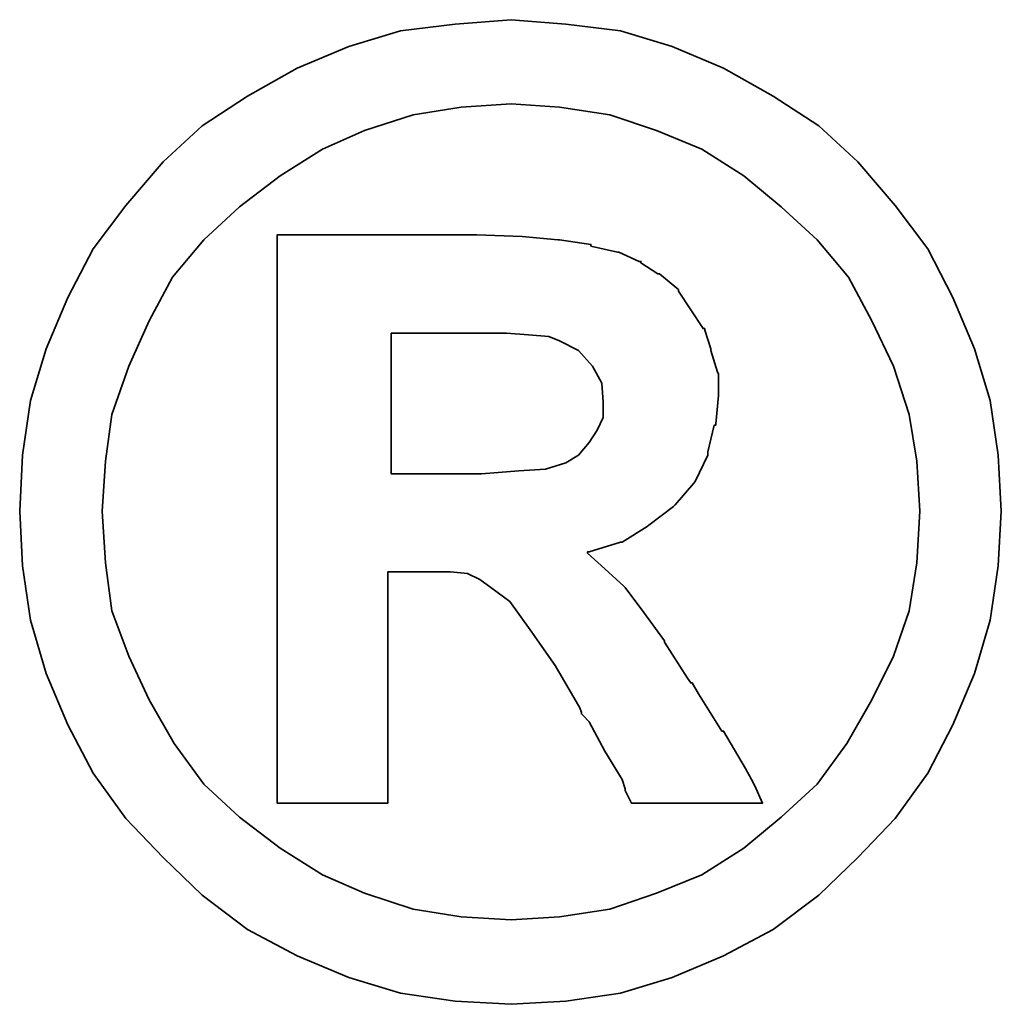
# Model space of a CAD drawing. Header units: millimetres. Extents: x -5 to 169, y -1 to 104.
# Tile 53 of 55: x 156.19 to 156.765, y 50.996 to 51.573. Entities that reach past the tile are written whole.
import ezdxf

# ---------------------------------------------------------------- set-up
doc = ezdxf.new("R2010")
doc.units = ezdxf.units.MM
doc.header["$LTSCALE"] = 0.1
doc.layers.add('layer 1', color=7, linetype='CONTINUOUS')

msp = doc.modelspace()

# ---------------------------------------------------------------- linework, layer by layer
at = {"layer": 'layer 1', "color": 0, "lineweight": 35}
for points, knots in [([(156.76547, 51.28531), (156.76547, 51.28531), (156.76357, 51.31817), (156.76357, 51.31817), (156.76357, 51.31817), (156.76357, 51.31817), (156.75899, 51.35018), (156.75899, 51.35018), (156.75899, 51.35018), (156.75899, 51.35018), (156.74985, 51.38048), (156.74985, 51.38048), (156.74985, 51.38048), (156.74985, 51.38048), (156.73708, 51.41059), (156.73708, 51.41059), (156.73708, 51.41059), (156.73708, 51.41059), (156.72241, 51.43898), (156.72241, 51.43898), (156.72241, 51.43898), (156.72241, 51.43898), (156.70336, 51.46451), (156.70336, 51.46451), (156.70336, 51.46451), (156.70336, 51.46451), (156.68144, 51.49004), (156.68144, 51.49004), (156.68144, 51.49004), (156.68144, 51.49004), (156.65858, 51.51119), (156.65858, 51.51119), (156.65858, 51.51119), (156.65858, 51.51119), (156.6319, 51.52853), (156.6319, 51.52853), (156.6319, 51.52853), (156.6319, 51.52853), (156.60275, 51.54492), (156.60275, 51.54492), (156.60275, 51.54492), (156.60275, 51.54492), (156.57265, 51.55768), (156.57265, 51.55768), (156.57265, 51.55768), (156.57265, 51.55768), (156.54235, 51.56683), (156.54235, 51.56683), (156.54235, 51.56683), (156.54235, 51.56683), (156.51034, 51.57064), (156.51034, 51.57064), (156.51034, 51.57064), (156.51034, 51.57064), (156.47833, 51.57331), (156.47833, 51.57331), (156.47833, 51.57331), (156.47833, 51.57331), (156.44556, 51.57064), (156.44556, 51.57064), (156.44556, 51.57064), (156.44556, 51.57064), (156.41355, 51.56683), (156.41355, 51.56683), (156.41355, 51.56683), (156.41355, 51.56683), (156.38325, 51.55768), (156.38325, 51.55768), (156.38325, 51.55768), (156.38325, 51.55768), (156.35305, 51.54492), (156.35305, 51.54492), (156.35305, 51.54492), (156.35305, 51.54492), (156.3238, 51.52853), (156.3238, 51.52853), (156.3238, 51.52853), (156.3238, 51.52853), (156.29732, 51.51119), (156.29732, 51.51119), (156.29732, 51.51119), (156.29732, 51.51119), (156.27445, 51.49004), (156.27445, 51.49004), (156.27445, 51.49004), (156.27445, 51.49004), (156.25254, 51.46451), (156.25254, 51.46451), (156.25254, 51.46451), (156.25254, 51.46451), (156.23339, 51.43898), (156.23339, 51.43898), (156.23339, 51.43898), (156.23339, 51.43898), (156.21872, 51.41059), (156.21872, 51.41059), (156.21872, 51.41059), (156.21872, 51.41059), (156.20586, 51.38048), (156.20586, 51.38048), (156.20586, 51.38048), (156.20586, 51.38048), (156.19671, 51.35018), (156.19671, 51.35018), (156.19671, 51.35018), (156.19671, 51.35018), (156.19214, 51.31817), (156.19214, 51.31817), (156.19214, 51.31817), (156.19214, 51.31817), (156.19042, 51.28531), (156.19042, 51.28531), (156.19042, 51.28531), (156.19042, 51.28531), (156.19214, 51.2533), (156.19214, 51.2533), (156.19214, 51.2533), (156.19214, 51.2533), (156.19671, 51.22138), (156.19671, 51.22138), (156.19671, 51.22138), (156.19671, 51.22138), (156.20586, 51.19023), (156.20586, 51.19023), (156.20586, 51.19023), (156.20586, 51.19023), (156.21872, 51.16012), (156.21872, 51.16012), (156.21872, 51.16012), (156.21872, 51.16012), (156.23339, 51.13183), (156.23339, 51.13183), (156.23339, 51.13183), (156.23339, 51.13183), (156.25254, 51.10515), (156.25254, 51.10515), (156.25254, 51.10515), (156.25254, 51.10515), (156.27445, 51.08229), (156.27445, 51.08229), (156.27445, 51.08229), (156.27445, 51.08229), (156.29732, 51.06037), (156.29732, 51.06037), (156.29732, 51.06037), (156.29732, 51.06037), (156.3238, 51.04027), (156.3238, 51.04027), (156.3238, 51.04027), (156.3238, 51.04027), (156.35305, 51.02474), (156.35305, 51.02474), (156.35305, 51.02474), (156.35305, 51.02474), (156.38325, 51.01198), (156.38325, 51.01198), (156.38325, 51.01198), (156.38325, 51.01198), (156.41355, 51.00283), (156.41355, 51.00283), (156.41355, 51.00283), (156.41355, 51.00283), (156.44556, 50.99826), (156.44556, 50.99826), (156.44556, 50.99826), (156.44556, 50.99826), (156.47833, 50.99635), (156.47833, 50.99635), (156.47833, 50.99635), (156.47833, 50.99635), (156.51034, 50.99826), (156.51034, 50.99826), (156.51034, 50.99826), (156.51034, 50.99826), (156.54235, 51.00283), (156.54235, 51.00283), (156.54235, 51.00283), (156.54235, 51.00283), (156.57265, 51.01198), (156.57265, 51.01198), (156.57265, 51.01198), (156.57265, 51.01198), (156.60275, 51.02474), (156.60275, 51.02474), (156.60275, 51.02474), (156.60275, 51.02474), (156.6319, 51.04027), (156.6319, 51.04027), (156.6319, 51.04027), (156.6319, 51.04027), (156.65858, 51.06037), (156.65858, 51.06037), (156.65858, 51.06037), (156.65858, 51.06037), (156.68144, 51.08229), (156.68144, 51.08229), (156.68144, 51.08229), (156.68144, 51.08229), (156.70336, 51.10515), (156.70336, 51.10515), (156.70336, 51.10515), (156.70336, 51.10515), (156.72241, 51.13183), (156.72241, 51.13183), (156.72241, 51.13183), (156.72241, 51.13183), (156.73708, 51.16012), (156.73708, 51.16012), (156.73708, 51.16012), (156.73708, 51.16012), (156.74985, 51.19023), (156.74985, 51.19023), (156.74985, 51.19023), (156.74985, 51.19023), (156.75899, 51.22138), (156.75899, 51.22138), (156.75899, 51.22138), (156.75899, 51.22138), (156.76357, 51.2533), (156.76357, 51.2533), (156.76357, 51.2533), (156.76357, 51.2533), (156.76547, 51.28531), (156.76547, 51.28531)], [0, 0, 0, 0, 0.017857, 0.017857, 0.017857, 0.017857, 0.035714, 0.035714, 0.035714, 0.035714, 0.053571, 0.053571, 0.053571, 0.053571, 0.071429, 0.071429, 0.071429, 0.071429, 0.089286, 0.089286, 0.089286, 0.089286, 0.107143, 0.107143, 0.107143, 0.107143, 0.125, 0.125, 0.125, 0.125, 0.142857, 0.142857, 0.142857, 0.142857, 0.160714, 0.160714, 0.160714, 0.160714, 0.178571, 0.178571, 0.178571, 0.178571, 0.196429, 0.196429, 0.196429, 0.196429, 0.214286, 0.214286, 0.214286, 0.214286, 0.232143, 0.232143, 0.232143, 0.232143, 0.25, 0.25, 0.25, 0.25, 0.267857, 0.267857, 0.267857, 0.267857, 0.285714, 0.285714, 0.285714, 0.285714, 0.303571, 0.303571, 0.303571, 0.303571, 0.321429, 0.321429, 0.321429, 0.321429, 0.339286, 0.339286, 0.339286, 0.339286, 0.357143, 0.357143, 0.357143, 0.357143, 0.375, 0.375, 0.375, 0.375, 0.392857, 0.392857, 0.392857, 0.392857, 0.410714, 0.410714, 0.410714, 0.410714, 0.428571, 0.428571, 0.428571, 0.428571, 0.446429, 0.446429, 0.446429, 0.446429, 0.464286, 0.464286, 0.464286, 0.464286, 0.482143, 0.482143, 0.482143, 0.482143, 0.5, 0.5, 0.5, 0.5, 0.517857, 0.517857, 0.517857, 0.517857, 0.535714, 0.535714, 0.535714, 0.535714, 0.553571, 0.553571, 0.553571, 0.553571, 0.571429, 0.571429, 0.571429, 0.571429, 0.589286, 0.589286, 0.589286, 0.589286, 0.607143, 0.607143, 0.607143, 0.607143, 0.625, 0.625, 0.625, 0.625, 0.642857, 0.642857, 0.642857, 0.642857, 0.660714, 0.660714, 0.660714, 0.660714, 0.678571, 0.678571, 0.678571, 0.678571, 0.696429, 0.696429, 0.696429, 0.696429, 0.714286, 0.714286, 0.714286, 0.714286, 0.732143, 0.732143, 0.732143, 0.732143, 0.75, 0.75, 0.75, 0.75, 0.767857, 0.767857, 0.767857, 0.767857, 0.785714, 0.785714, 0.785714, 0.785714, 0.803571, 0.803571, 0.803571, 0.803571, 0.821429, 0.821429, 0.821429, 0.821429, 0.839286, 0.839286, 0.839286, 0.839286, 0.857143, 0.857143, 0.857143, 0.857143, 0.875, 0.875, 0.875, 0.875, 0.892857, 0.892857, 0.892857, 0.892857, 0.910714, 0.910714, 0.910714, 0.910714, 0.928571, 0.928571, 0.928571, 0.928571, 0.946429, 0.946429, 0.946429, 0.946429, 0.964286, 0.964286, 0.964286, 0.964286, 0.982143, 0.982143, 0.982143, 0.982143, 1, 1, 1, 1]), ([(156.71784, 51.28531), (156.71784, 51.28531), (156.71603, 51.31455), (156.71603, 51.31455), (156.71603, 51.31455), (156.71603, 51.31455), (156.71155, 51.34199), (156.71155, 51.34199), (156.71155, 51.34199), (156.71155, 51.34199), (156.7024, 51.37038), (156.7024, 51.37038), (156.7024, 51.37038), (156.7024, 51.37038), (156.68964, 51.39687), (156.68964, 51.39687), (156.68964, 51.39687), (156.68964, 51.39687), (156.67592, 51.4224), (156.67592, 51.4224), (156.67592, 51.4224), (156.67592, 51.4224), (156.65763, 51.44431), (156.65763, 51.44431), (156.65763, 51.44431), (156.65763, 51.44431), (156.63648, 51.46356), (156.63648, 51.46356), (156.63648, 51.46356), (156.63648, 51.46356), (156.61457, 51.48185), (156.61457, 51.48185), (156.61457, 51.48185), (156.61457, 51.48185), (156.58999, 51.49747), (156.58999, 51.49747), (156.58999, 51.49747), (156.58999, 51.49747), (156.5635, 51.50833), (156.5635, 51.50833), (156.5635, 51.50833), (156.5635, 51.50833), (156.53606, 51.51748), (156.53606, 51.51748), (156.53606, 51.51748), (156.53606, 51.51748), (156.50672, 51.52205), (156.50672, 51.52205), (156.50672, 51.52205), (156.50672, 51.52205), (156.47833, 51.52396), (156.47833, 51.52396), (156.47833, 51.52396), (156.47833, 51.52396), (156.44908, 51.52205), (156.44908, 51.52205), (156.44908, 51.52205), (156.44908, 51.52205), (156.42088, 51.51748), (156.42088, 51.51748), (156.42088, 51.51748), (156.42088, 51.51748), (156.3924, 51.50833), (156.3924, 51.50833), (156.3924, 51.50833), (156.3924, 51.50833), (156.36772, 51.49747), (156.36772, 51.49747), (156.36772, 51.49747), (156.36772, 51.49747), (156.34305, 51.48185), (156.34305, 51.48185), (156.34305, 51.48185), (156.34305, 51.48185), (156.31923, 51.46356), (156.31923, 51.46356), (156.31923, 51.46356), (156.31923, 51.46356), (156.29836, 51.44431), (156.29836, 51.44431), (156.29836, 51.44431), (156.29836, 51.44431), (156.27998, 51.4224), (156.27998, 51.4224), (156.27998, 51.4224), (156.27998, 51.4224), (156.26626, 51.39687), (156.26626, 51.39687), (156.26626, 51.39687), (156.26626, 51.39687), (156.25445, 51.37038), (156.25445, 51.37038), (156.25445, 51.37038), (156.25445, 51.37038), (156.24435, 51.34199), (156.24435, 51.34199), (156.24435, 51.34199), (156.24435, 51.34199), (156.24063, 51.31455), (156.24063, 51.31455), (156.24063, 51.31455), (156.24063, 51.31455), (156.23882, 51.28531), (156.23882, 51.28531), (156.23882, 51.28531), (156.23882, 51.28531), (156.24063, 51.25511), (156.24063, 51.25511), (156.24063, 51.25511), (156.24063, 51.25511), (156.24435, 51.22691), (156.24435, 51.22691), (156.24435, 51.22691), (156.24435, 51.22691), (156.25445, 51.20032), (156.25445, 51.20032), (156.25445, 51.20032), (156.25445, 51.20032), (156.26626, 51.1747), (156.26626, 51.1747), (156.26626, 51.1747), (156.26626, 51.1747), (156.28093, 51.14917), (156.28093, 51.14917), (156.28093, 51.14917), (156.28093, 51.14917), (156.29836, 51.12535), (156.29836, 51.12535), (156.29836, 51.12535), (156.29836, 51.12535), (156.31923, 51.1061), (156.31923, 51.1061), (156.31923, 51.1061), (156.31923, 51.1061), (156.34305, 51.08781), (156.34305, 51.08781), (156.34305, 51.08781), (156.34305, 51.08781), (156.36772, 51.07228), (156.36772, 51.07228), (156.36772, 51.07228), (156.36772, 51.07228), (156.3924, 51.06142), (156.3924, 51.06142), (156.3924, 51.06142), (156.3924, 51.06142), (156.42088, 51.05218), (156.42088, 51.05218), (156.42088, 51.05218), (156.42088, 51.05218), (156.44908, 51.04761), (156.44908, 51.04761), (156.44908, 51.04761), (156.44908, 51.04761), (156.47833, 51.0458), (156.47833, 51.0458), (156.47833, 51.0458), (156.47833, 51.0458), (156.50672, 51.04761), (156.50672, 51.04761), (156.50672, 51.04761), (156.50672, 51.04761), (156.53606, 51.05218), (156.53606, 51.05218), (156.53606, 51.05218), (156.53606, 51.05218), (156.5635, 51.06142), (156.5635, 51.06142), (156.5635, 51.06142), (156.5635, 51.06142), (156.58999, 51.07228), (156.58999, 51.07228), (156.58999, 51.07228), (156.58999, 51.07228), (156.61457, 51.08781), (156.61457, 51.08781), (156.61457, 51.08781), (156.61457, 51.08781), (156.63648, 51.1061), (156.63648, 51.1061), (156.63648, 51.1061), (156.63648, 51.1061), (156.65763, 51.12535), (156.65763, 51.12535), (156.65763, 51.12535), (156.65763, 51.12535), (156.67497, 51.14917), (156.67497, 51.14917), (156.67497, 51.14917), (156.67497, 51.14917), (156.68964, 51.1747), (156.68964, 51.1747), (156.68964, 51.1747), (156.68964, 51.1747), (156.7024, 51.20032), (156.7024, 51.20032), (156.7024, 51.20032), (156.7024, 51.20032), (156.71155, 51.22691), (156.71155, 51.22691), (156.71155, 51.22691), (156.71155, 51.22691), (156.71603, 51.25511), (156.71603, 51.25511), (156.71603, 51.25511), (156.71603, 51.25511), (156.71784, 51.28531), (156.71784, 51.28531)], [0, 0, 0, 0, 0.019231, 0.019231, 0.019231, 0.019231, 0.038462, 0.038462, 0.038462, 0.038462, 0.057692, 0.057692, 0.057692, 0.057692, 0.076923, 0.076923, 0.076923, 0.076923, 0.096154, 0.096154, 0.096154, 0.096154, 0.115385, 0.115385, 0.115385, 0.115385, 0.134615, 0.134615, 0.134615, 0.134615, 0.153846, 0.153846, 0.153846, 0.153846, 0.173077, 0.173077, 0.173077, 0.173077, 0.192308, 0.192308, 0.192308, 0.192308, 0.211538, 0.211538, 0.211538, 0.211538, 0.230769, 0.230769, 0.230769, 0.230769, 0.25, 0.25, 0.25, 0.25, 0.269231, 0.269231, 0.269231, 0.269231, 0.288462, 0.288462, 0.288462, 0.288462, 0.307692, 0.307692, 0.307692, 0.307692, 0.326923, 0.326923, 0.326923, 0.326923, 0.346154, 0.346154, 0.346154, 0.346154, 0.365385, 0.365385, 0.365385, 0.365385, 0.384615, 0.384615, 0.384615, 0.384615, 0.403846, 0.403846, 0.403846, 0.403846, 0.423077, 0.423077, 0.423077, 0.423077, 0.442308, 0.442308, 0.442308, 0.442308, 0.461538, 0.461538, 0.461538, 0.461538, 0.480769, 0.480769, 0.480769, 0.480769, 0.5, 0.5, 0.5, 0.5, 0.519231, 0.519231, 0.519231, 0.519231, 0.538462, 0.538462, 0.538462, 0.538462, 0.557692, 0.557692, 0.557692, 0.557692, 0.576923, 0.576923, 0.576923, 0.576923, 0.596154, 0.596154, 0.596154, 0.596154, 0.615385, 0.615385, 0.615385, 0.615385, 0.634615, 0.634615, 0.634615, 0.634615, 0.653846, 0.653846, 0.653846, 0.653846, 0.673077, 0.673077, 0.673077, 0.673077, 0.692308, 0.692308, 0.692308, 0.692308, 0.711538, 0.711538, 0.711538, 0.711538, 0.730769, 0.730769, 0.730769, 0.730769, 0.75, 0.75, 0.75, 0.75, 0.769231, 0.769231, 0.769231, 0.769231, 0.788462, 0.788462, 0.788462, 0.788462, 0.807692, 0.807692, 0.807692, 0.807692, 0.826923, 0.826923, 0.826923, 0.826923, 0.846154, 0.846154, 0.846154, 0.846154, 0.865385, 0.865385, 0.865385, 0.865385, 0.884615, 0.884615, 0.884615, 0.884615, 0.903846, 0.903846, 0.903846, 0.903846, 0.923077, 0.923077, 0.923077, 0.923077, 0.942308, 0.942308, 0.942308, 0.942308, 0.961538, 0.961538, 0.961538, 0.961538, 0.980769, 0.980769, 0.980769, 0.980769, 1, 1, 1, 1]), ([(156.34124, 51.12173), (156.34124, 51.12173), (156.34124, 51.12535), (156.34124, 51.12535), (156.34124, 51.12535), (156.34124, 51.12535), (156.34124, 51.13535), (156.34124, 51.13535), (156.34124, 51.13535), (156.34124, 51.13535), (156.34124, 51.15193), (156.34124, 51.15193), (156.34124, 51.15193), (156.34124, 51.15193), (156.34124, 51.17193), (156.34124, 51.17193), (156.34124, 51.17193), (156.34124, 51.17193), (156.34124, 51.19566), (156.34124, 51.19566), (156.34124, 51.19566), (156.34124, 51.19566), (156.34124, 51.22138), (156.34124, 51.22138), (156.34124, 51.22138), (156.34124, 51.22138), (156.34124, 51.27978), (156.34124, 51.27978), (156.34124, 51.27978), (156.34124, 51.27978), (156.34124, 51.33828), (156.34124, 51.33828), (156.34124, 51.33828), (156.34124, 51.33828), (156.34124, 51.36581), (156.34124, 51.36581), (156.34124, 51.36581), (156.34124, 51.36581), (156.34124, 51.38963), (156.34124, 51.38963), (156.34124, 51.38963), (156.34124, 51.38963), (156.34124, 51.41144), (156.34124, 51.41144), (156.34124, 51.41144), (156.34124, 51.41144), (156.34124, 51.42621), (156.34124, 51.42621), (156.34124, 51.42621), (156.34124, 51.42621), (156.34124, 51.43612), (156.34124, 51.43612), (156.34124, 51.43612), (156.34124, 51.43612), (156.34124, 51.43993), (156.34124, 51.43993), (156.34124, 51.43993), (156.34124, 51.43993), (156.34124, 51.44717), (156.34124, 51.44717), (156.34124, 51.44717), (156.34124, 51.44717), (156.34762, 51.44717), (156.34762, 51.44717), (156.34762, 51.44717), (156.34762, 51.44717), (156.34952, 51.44717), (156.34952, 51.44717), (156.34952, 51.44717), (156.34952, 51.44717), (156.35305, 51.44717), (156.35305, 51.44717), (156.35305, 51.44717), (156.35305, 51.44717), (156.36591, 51.44717), (156.36591, 51.44717), (156.36591, 51.44717), (156.36591, 51.44717), (156.38325, 51.44717), (156.38325, 51.44717), (156.38325, 51.44717), (156.38325, 51.44717), (156.40345, 51.44717), (156.40345, 51.44717), (156.40345, 51.44717), (156.40345, 51.44717), (156.42441, 51.44717), (156.42441, 51.44717), (156.42441, 51.44717), (156.42441, 51.44717), (156.44098, 51.44717), (156.44098, 51.44717), (156.44098, 51.44717), (156.44098, 51.44717), (156.45194, 51.44717), (156.45194, 51.44717), (156.45194, 51.44717), (156.45194, 51.44717), (156.45546, 51.44717), (156.45546, 51.44717), (156.45546, 51.44717), (156.45546, 51.44717), (156.45737, 51.44717), (156.45737, 51.44717), (156.45737, 51.44717), (156.45737, 51.44717), (156.45832, 51.44717), (156.45832, 51.44717), (156.45832, 51.44717), (156.45832, 51.44717), (156.48481, 51.44622), (156.48481, 51.44622), (156.48481, 51.44622), (156.48481, 51.44622), (156.50577, 51.44431), (156.50577, 51.44431), (156.50577, 51.44431), (156.50577, 51.44431), (156.50672, 51.44431), (156.50672, 51.44431), (156.50672, 51.44431), (156.50672, 51.44431), (156.52501, 51.44164), (156.52501, 51.44164), (156.52501, 51.44164), (156.52501, 51.44164), (156.52501, 51.44069), (156.52501, 51.44069), (156.52501, 51.44069), (156.52501, 51.44069), (156.54064, 51.43707), (156.54064, 51.43707), (156.54064, 51.43707), (156.54064, 51.43707), (156.5414, 51.43707), (156.5414, 51.43707), (156.5414, 51.43707), (156.5414, 51.43707), (156.5534, 51.43164), (156.5534, 51.43164), (156.5534, 51.43164), (156.5534, 51.43164), (156.55435, 51.43164), (156.55435, 51.43164), (156.55435, 51.43164), (156.55435, 51.43164), (156.55435, 51.43078), (156.55435, 51.43078), (156.55435, 51.43078), (156.55435, 51.43078), (156.56426, 51.42431), (156.56426, 51.42431), (156.56426, 51.42431), (156.56426, 51.42431), (156.56531, 51.42431), (156.56531, 51.42431), (156.56531, 51.42431), (156.56531, 51.42431), (156.57531, 51.41602), (156.57531, 51.41602), (156.57531, 51.41602), (156.57531, 51.41602), (156.57627, 51.41516), (156.57627, 51.41516), (156.57627, 51.41516), (156.57627, 51.41516), (156.57627, 51.41421), (156.57627, 51.41421), (156.57627, 51.41421), (156.57627, 51.41421), (156.58351, 51.40325), (156.58351, 51.40325), (156.58351, 51.40325), (156.58351, 51.40325), (156.59075, 51.39229), (156.59075, 51.39229), (156.59075, 51.39229), (156.59075, 51.39229), (156.59179, 51.39229), (156.59179, 51.39229), (156.59179, 51.39229), (156.59179, 51.39229), (156.59179, 51.39134), (156.59179, 51.39134), (156.59179, 51.39134), (156.59179, 51.39134), (156.59532, 51.38048), (156.59532, 51.38048), (156.59532, 51.38048), (156.59532, 51.38048), (156.59532, 51.37953), (156.59532, 51.37953), (156.59532, 51.37953), (156.59532, 51.37953), (156.59913, 51.36676), (156.59913, 51.36676), (156.59913, 51.36676), (156.59913, 51.36676), (156.59989, 51.36581), (156.59989, 51.36581), (156.59989, 51.36581), (156.59989, 51.36581), (156.59989, 51.3538), (156.59989, 51.3538), (156.59989, 51.3538), (156.59989, 51.3538), (156.59989, 51.35304), (156.59989, 51.35304), (156.59989, 51.35304), (156.59989, 51.35304), (156.59818, 51.33647), (156.59818, 51.33647), (156.59818, 51.33647), (156.59818, 51.33647), (156.59818, 51.3357), (156.59818, 51.3357), (156.59818, 51.3357), (156.59818, 51.3357), (156.59723, 51.3357), (156.59723, 51.3357), (156.59723, 51.3357), (156.59723, 51.3357), (156.59351, 51.32008), (156.59351, 51.32008), (156.59351, 51.32008), (156.59351, 51.32008), (156.59351, 51.31913), (156.59351, 51.31913), (156.59351, 51.31913), (156.59351, 51.31913), (156.59351, 51.31817), (156.59351, 51.31817), (156.59351, 51.31817), (156.59351, 51.31817), (156.58617, 51.30274), (156.58617, 51.30274), (156.58617, 51.30274), (156.58617, 51.30274), (156.58541, 51.30169), (156.58541, 51.30169), (156.58541, 51.30169), (156.58541, 51.30169), (156.57436, 51.28902), (156.57436, 51.28902), (156.57436, 51.28902), (156.57436, 51.28902), (156.57341, 51.28807), (156.57341, 51.28807), (156.57341, 51.28807), (156.57341, 51.28807), (156.55893, 51.27702), (156.55893, 51.27702), (156.55893, 51.27702), (156.55893, 51.27702), (156.55797, 51.27626), (156.55797, 51.27626), (156.55797, 51.27626), (156.55797, 51.27626), (156.5433, 51.26711), (156.5433, 51.26711), (156.5433, 51.26711), (156.5433, 51.26711), (156.54235, 51.26711), (156.54235, 51.26711), (156.54235, 51.26711), (156.54235, 51.26711), (156.52406, 51.26158), (156.52406, 51.26158), (156.52406, 51.26158), (156.52406, 51.26158), (156.52311, 51.26158), (156.52311, 51.26158), (156.52311, 51.26158), (156.52311, 51.26158), (156.52311, 51.26063), (156.52311, 51.26063), (156.52311, 51.26063), (156.52311, 51.26063), (156.5332, 51.25149), (156.5332, 51.25149), (156.5332, 51.25149), (156.5332, 51.25149), (156.54426, 51.24139), (156.54426, 51.24139), (156.54426, 51.24139), (156.54426, 51.24139), (156.54511, 51.24062), (156.54511, 51.24062), (156.54511, 51.24062), (156.54511, 51.24062), (156.55607, 51.22595), (156.55607, 51.22595), (156.55607, 51.22595), (156.55607, 51.22595), (156.56807, 51.20938), (156.56807, 51.20938), (156.56807, 51.20938), (156.56807, 51.20938), (156.56807, 51.20861), (156.56807, 51.20861), (156.56807, 51.20861), (156.56807, 51.20861), (156.5817, 51.18746), (156.5817, 51.18746), (156.5817, 51.18746), (156.5817, 51.18746), (156.58351, 51.1847), (156.58351, 51.1847), (156.58351, 51.1847), (156.58351, 51.1847), (156.58446, 51.1847), (156.58446, 51.1847), (156.58446, 51.1847), (156.58446, 51.1847), (156.58808, 51.17832), (156.58808, 51.17832), (156.58808, 51.17832), (156.58808, 51.17832), (156.6018, 51.15641), (156.6018, 51.15641), (156.6018, 51.15641), (156.6018, 51.15641), (156.60275, 51.15641), (156.60275, 51.15641), (156.60275, 51.15641), (156.60275, 51.15641), (156.61552, 51.13449), (156.61552, 51.13449), (156.61552, 51.13449), (156.61552, 51.13449), (156.61914, 51.12802), (156.61914, 51.12802), (156.61914, 51.12802), (156.61914, 51.12802), (156.62104, 51.1244), (156.62104, 51.1244), (156.62104, 51.1244), (156.62104, 51.1244), (156.62562, 51.1143), (156.62562, 51.1143), (156.62562, 51.1143), (156.62562, 51.1143), (156.61552, 51.1143), (156.61552, 51.1143), (156.61552, 51.1143), (156.61552, 51.1143), (156.61371, 51.1143), (156.61371, 51.1143), (156.61371, 51.1143), (156.61371, 51.1143), (156.60542, 51.1143), (156.60542, 51.1143), (156.60542, 51.1143), (156.60542, 51.1143), (156.58351, 51.1143), (156.58351, 51.1143), (156.58351, 51.1143), (156.58351, 51.1143), (156.5616, 51.1143), (156.5616, 51.1143), (156.5616, 51.1143), (156.5616, 51.1143), (156.55435, 51.1143), (156.55435, 51.1143), (156.55435, 51.1143), (156.55435, 51.1143), (156.55245, 51.1143), (156.55245, 51.1143), (156.55245, 51.1143), (156.55245, 51.1143), (156.54883, 51.1143), (156.54883, 51.1143), (156.54883, 51.1143), (156.54883, 51.1143), (156.54692, 51.11811), (156.54692, 51.11811), (156.54692, 51.11811), (156.54692, 51.11811), (156.54511, 51.12173), (156.54511, 51.12173), (156.54511, 51.12173), (156.54511, 51.12173), (156.54511, 51.12268), (156.54511, 51.12268), (156.54511, 51.12268), (156.54511, 51.12268), (156.5433, 51.12802), (156.5433, 51.12802), (156.5433, 51.12802), (156.5433, 51.12802), (156.5332, 51.14459), (156.5332, 51.14459), (156.5332, 51.14459), (156.5332, 51.14459), (156.52406, 51.16184), (156.52406, 51.16184), (156.52406, 51.16184), (156.52406, 51.16184), (156.52044, 51.16555), (156.52044, 51.16555), (156.52044, 51.16555), (156.52044, 51.16555), (156.51949, 51.16651), (156.51949, 51.16651), (156.51949, 51.16651), (156.51949, 51.16651), (156.51949, 51.16736), (156.51949, 51.16736), (156.51949, 51.16736), (156.51949, 51.16736), (156.51853, 51.17013), (156.51853, 51.17013), (156.51853, 51.17013), (156.51853, 51.17013), (156.50405, 51.1948), (156.50405, 51.1948), (156.50405, 51.1948), (156.50405, 51.1948), (156.48938, 51.21576), (156.48938, 51.21576), (156.48938, 51.21576), (156.48938, 51.21576), (156.47757, 51.23234), (156.47757, 51.23234), (156.47757, 51.23234), (156.47757, 51.23234), (156.46652, 51.24062), (156.46652, 51.24062), (156.46652, 51.24062), (156.46652, 51.24062), (156.46004, 51.2452), (156.46004, 51.2452), (156.46004, 51.2452), (156.46004, 51.2452), (156.4528, 51.24882), (156.4528, 51.24882), (156.4528, 51.24882), (156.4528, 51.24882), (156.44279, 51.24977), (156.44279, 51.24977), (156.44279, 51.24977), (156.44279, 51.24977), (156.42993, 51.24977), (156.42993, 51.24977), (156.42993, 51.24977), (156.42993, 51.24977), (156.42803, 51.24977), (156.42803, 51.24977), (156.42803, 51.24977), (156.42803, 51.24977), (156.42631, 51.24977), (156.42631, 51.24977), (156.42631, 51.24977), (156.42631, 51.24977), (156.41526, 51.24977), (156.41526, 51.24977), (156.41526, 51.24977), (156.41526, 51.24977), (156.40611, 51.24977), (156.40611, 51.24977), (156.40611, 51.24977), (156.40611, 51.24977), (156.40611, 51.2432), (156.40611, 51.2432), (156.40611, 51.2432), (156.40611, 51.2432), (156.40611, 51.23605), (156.40611, 51.23605), (156.40611, 51.23605), (156.40611, 51.23605), (156.40611, 51.21395), (156.40611, 51.21395), (156.40611, 51.21395), (156.40611, 51.21395), (156.40611, 51.19023), (156.40611, 51.19023), (156.40611, 51.19023), (156.40611, 51.19023), (156.40611, 51.1646), (156.40611, 51.1646), (156.40611, 51.1646), (156.40611, 51.1646), (156.40611, 51.14364), (156.40611, 51.14364), (156.40611, 51.14364), (156.40611, 51.14364), (156.40611, 51.13535), (156.40611, 51.13535), (156.40611, 51.13535), (156.40611, 51.13535), (156.40611, 51.12897), (156.40611, 51.12897), (156.40611, 51.12897), (156.40611, 51.12897), (156.40611, 51.12344), (156.40611, 51.12344), (156.40611, 51.12344), (156.40611, 51.12344), (156.40611, 51.12173), (156.40611, 51.12173), (156.40611, 51.12173), (156.40611, 51.12173), (156.40611, 51.1143), (156.40611, 51.1143), (156.40611, 51.1143), (156.40611, 51.1143), (156.39983, 51.1143), (156.39983, 51.1143), (156.39983, 51.1143), (156.39983, 51.1143), (156.39792, 51.1143), (156.39792, 51.1143), (156.39792, 51.1143), (156.39792, 51.1143), (156.3924, 51.1143), (156.3924, 51.1143), (156.3924, 51.1143), (156.3924, 51.1143), (156.37334, 51.1143), (156.37334, 51.1143), (156.37334, 51.1143), (156.37334, 51.1143), (156.35676, 51.1143), (156.35676, 51.1143), (156.35676, 51.1143), (156.35676, 51.1143), (156.35133, 51.1143), (156.35133, 51.1143), (156.35133, 51.1143), (156.35133, 51.1143), (156.34762, 51.1143), (156.34762, 51.1143), (156.34762, 51.1143), (156.34762, 51.1143), (156.34124, 51.1143), (156.34124, 51.1143), (156.34124, 51.1143), (156.34124, 51.1143), (156.34124, 51.12173), (156.34124, 51.12173)], [0, 0, 0, 0, 0.007407, 0.007407, 0.007407, 0.007407, 0.014815, 0.014815, 0.014815, 0.014815, 0.022222, 0.022222, 0.022222, 0.022222, 0.02963, 0.02963, 0.02963, 0.02963, 0.037037, 0.037037, 0.037037, 0.037037, 0.044444, 0.044444, 0.044444, 0.044444, 0.051852, 0.051852, 0.051852, 0.051852, 0.059259, 0.059259, 0.059259, 0.059259, 0.066667, 0.066667, 0.066667, 0.066667, 0.074074, 0.074074, 0.074074, 0.074074, 0.081481, 0.081481, 0.081481, 0.081481, 0.088889, 0.088889, 0.088889, 0.088889, 0.096296, 0.096296, 0.096296, 0.096296, 0.103704, 0.103704, 0.103704, 0.103704, 0.111111, 0.111111, 0.111111, 0.111111, 0.118519, 0.118519, 0.118519, 0.118519, 0.125926, 0.125926, 0.125926, 0.125926, 0.133333, 0.133333, 0.133333, 0.133333, 0.140741, 0.140741, 0.140741, 0.140741, 0.148148, 0.148148, 0.148148, 0.148148, 0.155556, 0.155556, 0.155556, 0.155556, 0.162963, 0.162963, 0.162963, 0.162963, 0.17037, 0.17037, 0.17037, 0.17037, 0.177778, 0.177778, 0.177778, 0.177778, 0.185185, 0.185185, 0.185185, 0.185185, 0.192593, 0.192593, 0.192593, 0.192593, 0.2, 0.2, 0.2, 0.2, 0.207407, 0.207407, 0.207407, 0.207407, 0.214815, 0.214815, 0.214815, 0.214815, 0.222222, 0.222222, 0.222222, 0.222222, 0.22963, 0.22963, 0.22963, 0.22963, 0.237037, 0.237037, 0.237037, 0.237037, 0.244444, 0.244444, 0.244444, 0.244444, 0.251852, 0.251852, 0.251852, 0.251852, 0.259259, 0.259259, 0.259259, 0.259259, 0.266667, 0.266667, 0.266667, 0.266667, 0.274074, 0.274074, 0.274074, 0.274074, 0.281481, 0.281481, 0.281481, 0.281481, 0.288889, 0.288889, 0.288889, 0.288889, 0.296296, 0.296296, 0.296296, 0.296296, 0.303704, 0.303704, 0.303704, 0.303704, 0.311111, 0.311111, 0.311111, 0.311111, 0.318519, 0.318519, 0.318519, 0.318519, 0.325926, 0.325926, 0.325926, 0.325926, 0.333333, 0.333333, 0.333333, 0.333333, 0.340741, 0.340741, 0.340741, 0.340741, 0.348148, 0.348148, 0.348148, 0.348148, 0.355556, 0.355556, 0.355556, 0.355556, 0.362963, 0.362963, 0.362963, 0.362963, 0.37037, 0.37037, 0.37037, 0.37037, 0.377778, 0.377778, 0.377778, 0.377778, 0.385185, 0.385185, 0.385185, 0.385185, 0.392593, 0.392593, 0.392593, 0.392593, 0.4, 0.4, 0.4, 0.4, 0.407407, 0.407407, 0.407407, 0.407407, 0.414815, 0.414815, 0.414815, 0.414815, 0.422222, 0.422222, 0.422222, 0.422222, 0.42963, 0.42963, 0.42963, 0.42963, 0.437037, 0.437037, 0.437037, 0.437037, 0.444444, 0.444444, 0.444444, 0.444444, 0.451852, 0.451852, 0.451852, 0.451852, 0.459259, 0.459259, 0.459259, 0.459259, 0.466667, 0.466667, 0.466667, 0.466667, 0.474074, 0.474074, 0.474074, 0.474074, 0.481481, 0.481481, 0.481481, 0.481481, 0.488889, 0.488889, 0.488889, 0.488889, 0.496296, 0.496296, 0.496296, 0.496296, 0.503704, 0.503704, 0.503704, 0.503704, 0.511111, 0.511111, 0.511111, 0.511111, 0.518519, 0.518519, 0.518519, 0.518519, 0.525926, 0.525926, 0.525926, 0.525926, 0.533333, 0.533333, 0.533333, 0.533333, 0.540741, 0.540741, 0.540741, 0.540741, 0.548148, 0.548148, 0.548148, 0.548148, 0.555556, 0.555556, 0.555556, 0.555556, 0.562963, 0.562963, 0.562963, 0.562963, 0.57037, 0.57037, 0.57037, 0.57037, 0.577778, 0.577778, 0.577778, 0.577778, 0.585185, 0.585185, 0.585185, 0.585185, 0.592593, 0.592593, 0.592593, 0.592593, 0.6, 0.6, 0.6, 0.6, 0.607407, 0.607407, 0.607407, 0.607407, 0.614815, 0.614815, 0.614815, 0.614815, 0.622222, 0.622222, 0.622222, 0.622222, 0.62963, 0.62963, 0.62963, 0.62963, 0.637037, 0.637037, 0.637037, 0.637037, 0.644444, 0.644444, 0.644444, 0.644444, 0.651852, 0.651852, 0.651852, 0.651852, 0.659259, 0.659259, 0.659259, 0.659259, 0.666667, 0.666667, 0.666667, 0.666667, 0.674074, 0.674074, 0.674074, 0.674074, 0.681481, 0.681481, 0.681481, 0.681481, 0.688889, 0.688889, 0.688889, 0.688889, 0.696296, 0.696296, 0.696296, 0.696296, 0.703704, 0.703704, 0.703704, 0.703704, 0.711111, 0.711111, 0.711111, 0.711111, 0.718519, 0.718519, 0.718519, 0.718519, 0.725926, 0.725926, 0.725926, 0.725926, 0.733333, 0.733333, 0.733333, 0.733333, 0.740741, 0.740741, 0.740741, 0.740741, 0.748148, 0.748148, 0.748148, 0.748148, 0.755556, 0.755556, 0.755556, 0.755556, 0.762963, 0.762963, 0.762963, 0.762963, 0.77037, 0.77037, 0.77037, 0.77037, 0.777778, 0.777778, 0.777778, 0.777778, 0.785185, 0.785185, 0.785185, 0.785185, 0.792593, 0.792593, 0.792593, 0.792593, 0.8, 0.8, 0.8, 0.8, 0.807407, 0.807407, 0.807407, 0.807407, 0.814815, 0.814815, 0.814815, 0.814815, 0.822222, 0.822222, 0.822222, 0.822222, 0.82963, 0.82963, 0.82963, 0.82963, 0.837037, 0.837037, 0.837037, 0.837037, 0.844444, 0.844444, 0.844444, 0.844444, 0.851852, 0.851852, 0.851852, 0.851852, 0.859259, 0.859259, 0.859259, 0.859259, 0.866667, 0.866667, 0.866667, 0.866667, 0.874074, 0.874074, 0.874074, 0.874074, 0.881481, 0.881481, 0.881481, 0.881481, 0.888889, 0.888889, 0.888889, 0.888889, 0.896296, 0.896296, 0.896296, 0.896296, 0.903704, 0.903704, 0.903704, 0.903704, 0.911111, 0.911111, 0.911111, 0.911111, 0.918519, 0.918519, 0.918519, 0.918519, 0.925926, 0.925926, 0.925926, 0.925926, 0.933333, 0.933333, 0.933333, 0.933333, 0.940741, 0.940741, 0.940741, 0.940741, 0.948148, 0.948148, 0.948148, 0.948148, 0.955556, 0.955556, 0.955556, 0.955556, 0.962963, 0.962963, 0.962963, 0.962963, 0.97037, 0.97037, 0.97037, 0.97037, 0.977778, 0.977778, 0.977778, 0.977778, 0.985185, 0.985185, 0.985185, 0.985185, 0.992593, 0.992593, 0.992593, 0.992593, 1, 1, 1, 1]), ([(156.40802, 51.38963), (156.40802, 51.38963), (156.40802, 51.3822), (156.40802, 51.3822), (156.40802, 51.3822), (156.40802, 51.3822), (156.40802, 51.36581), (156.40802, 51.36581), (156.40802, 51.36581), (156.40802, 51.36581), (156.40802, 51.34742), (156.40802, 51.34742), (156.40802, 51.34742), (156.40802, 51.34742), (156.40802, 51.33113), (156.40802, 51.33113), (156.40802, 51.33113), (156.40802, 51.33113), (156.40802, 51.31455), (156.40802, 51.31455), (156.40802, 51.31455), (156.40802, 51.31455), (156.40802, 51.30722), (156.40802, 51.30722), (156.40802, 51.30722), (156.40802, 51.30722), (156.40973, 51.30722), (156.40973, 51.30722), (156.40973, 51.30722), (156.40973, 51.30722), (156.42993, 51.30722), (156.42993, 51.30722), (156.42993, 51.30722), (156.42993, 51.30722), (156.45194, 51.30722), (156.45194, 51.30722), (156.45194, 51.30722), (156.45194, 51.30722), (156.45918, 51.30722), (156.45918, 51.30722), (156.45918, 51.30722), (156.45918, 51.30722), (156.46099, 51.30722), (156.46099, 51.30722), (156.46099, 51.30722), (156.46099, 51.30722), (156.4829, 51.30903), (156.4829, 51.30903), (156.4829, 51.30903), (156.4829, 51.30903), (156.49853, 51.30998), (156.49853, 51.30998), (156.49853, 51.30998), (156.49853, 51.30998), (156.51034, 51.3136), (156.51034, 51.3136), (156.51034, 51.3136), (156.51034, 51.3136), (156.51777, 51.31817), (156.51777, 51.31817), (156.51777, 51.31817), (156.51777, 51.31817), (156.52406, 51.32551), (156.52406, 51.32551), (156.52406, 51.32551), (156.52406, 51.32551), (156.52863, 51.33285), (156.52863, 51.33285), (156.52863, 51.33285), (156.52863, 51.33285), (156.53225, 51.34028), (156.53225, 51.34028), (156.53225, 51.34028), (156.53225, 51.34028), (156.53225, 51.34923), (156.53225, 51.34923), (156.53225, 51.34923), (156.53225, 51.34923), (156.53149, 51.36028), (156.53149, 51.36028), (156.53149, 51.36028), (156.53149, 51.36028), (156.52596, 51.37038), (156.52596, 51.37038), (156.52596, 51.37038), (156.52596, 51.37038), (156.51777, 51.37953), (156.51777, 51.37953), (156.51777, 51.37953), (156.51777, 51.37953), (156.50672, 51.38505), (156.50672, 51.38505), (156.50672, 51.38505), (156.50672, 51.38505), (156.50034, 51.38772), (156.50034, 51.38772), (156.50034, 51.38772), (156.50034, 51.38772), (156.48843, 51.38867), (156.48843, 51.38867), (156.48843, 51.38867), (156.48843, 51.38867), (156.47566, 51.38963), (156.47566, 51.38963), (156.47566, 51.38963), (156.47566, 51.38963), (156.45737, 51.38963), (156.45737, 51.38963), (156.45737, 51.38963), (156.45737, 51.38963), (156.45546, 51.38963), (156.45546, 51.38963), (156.45546, 51.38963), (156.45546, 51.38963), (156.44822, 51.38963), (156.44822, 51.38963), (156.44822, 51.38963), (156.44822, 51.38963), (156.42803, 51.38963), (156.42803, 51.38963), (156.42803, 51.38963), (156.42803, 51.38963), (156.40973, 51.38963), (156.40973, 51.38963), (156.40973, 51.38963), (156.40973, 51.38963), (156.40802, 51.38963), (156.40802, 51.38963)], [0, 0, 0, 0, 0.03125, 0.03125, 0.03125, 0.03125, 0.0625, 0.0625, 0.0625, 0.0625, 0.09375, 0.09375, 0.09375, 0.09375, 0.125, 0.125, 0.125, 0.125, 0.15625, 0.15625, 0.15625, 0.15625, 0.1875, 0.1875, 0.1875, 0.1875, 0.21875, 0.21875, 0.21875, 0.21875, 0.25, 0.25, 0.25, 0.25, 0.28125, 0.28125, 0.28125, 0.28125, 0.3125, 0.3125, 0.3125, 0.3125, 0.34375, 0.34375, 0.34375, 0.34375, 0.375, 0.375, 0.375, 0.375, 0.40625, 0.40625, 0.40625, 0.40625, 0.4375, 0.4375, 0.4375, 0.4375, 0.46875, 0.46875, 0.46875, 0.46875, 0.5, 0.5, 0.5, 0.5, 0.53125, 0.53125, 0.53125, 0.53125, 0.5625, 0.5625, 0.5625, 0.5625, 0.59375, 0.59375, 0.59375, 0.59375, 0.625, 0.625, 0.625, 0.625, 0.65625, 0.65625, 0.65625, 0.65625, 0.6875, 0.6875, 0.6875, 0.6875, 0.71875, 0.71875, 0.71875, 0.71875, 0.75, 0.75, 0.75, 0.75, 0.78125, 0.78125, 0.78125, 0.78125, 0.8125, 0.8125, 0.8125, 0.8125, 0.84375, 0.84375, 0.84375, 0.84375, 0.875, 0.875, 0.875, 0.875, 0.90625, 0.90625, 0.90625, 0.90625, 0.9375, 0.9375, 0.9375, 0.9375, 0.96875, 0.96875, 0.96875, 0.96875, 1, 1, 1, 1])]:
    msp.add_open_spline(points, degree=3, knots=knots, dxfattribs=at)

doc.saveas('drawing.dxf')
